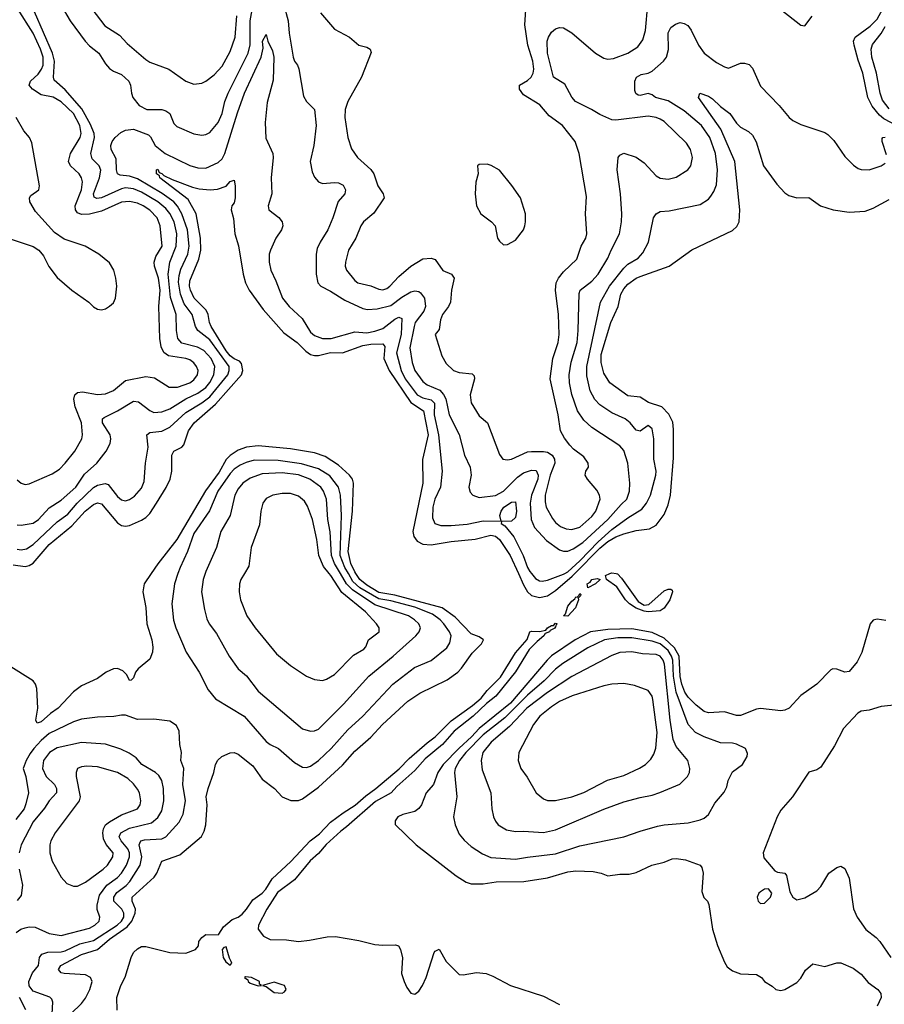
# Model space of a CAD drawing. Header units: inches. Extents: x 1552611 to 1694776, y 811966 to 917215.
# Tile 254 of 256: x 1601483 to 1605786, y 887857 to 892756. Entities that reach past the tile are written whole.
import ezdxf

# ---------------------------------------------------------------- set-up
doc = ezdxf.new("R2010")
doc.units = ezdxf.units.IN
doc.header["$MEASUREMENT"] = 0
doc.layers.add('B6808', color=7, linetype='Continuous')
doc.layers.add('B6809', color=7, linetype='Continuous')

msp = doc.modelspace()

# ---------------------------------------------------------------- linework, layer by layer
at = {"layer": 'B6808', "color": 5}
for points, elevation in [([(1602136.8, 890000), (1602102.8, 889950), (1602095.1, 889910), (1602111.5, 889831.5), (1602116.2, 889750), (1602140.9, 889670), (1602145.5, 889634.5), (1602144.5, 889610), (1602130, 889575.1), (1602073, 889527), (1602058.7, 889510), (1602050, 889482), (1602038, 889470), (1602029, 889469), (1602016.1, 889496.1), (1601996.5, 889516.5), (1601970, 889527.8), (1601950, 889526.8), (1601914, 889510), (1601870, 889477.7), (1601790, 889441.4), (1601750, 889412), (1601675, 889330), (1601635.9, 889304.1), (1601590, 889261.8), (1601570, 889255.6), (1601563.1, 889270), (1601572.5, 889330), (1601568.5, 889428.5), (1601561.6, 889450), (1601550, 889466.6), (1601425.2, 889545.2)], 820), ([(1601738.1, 887810), (1601790, 887860.5), (1601810, 887887.7), (1601831.5, 887930), (1601842.9, 887970), (1601835.8, 887990), (1601810, 888003.9), (1601703.7, 888010), (1601690, 888014.2), (1601677, 888030), (1601688.3, 888050), (1601790, 888105.1), (1601870, 888130.1), (1601930, 888181.4), (1602017.3, 888242.6), (1602041.2, 888270), (1602058.2, 888310), (1602058.9, 888330), (1602042.4, 888370), (1602043, 888390), (1602151.9, 888490), (1602165.8, 888510), (1602190, 888568.9), (1602279.3, 888600.7), (1602387.3, 888692.7), (1602401, 888719), (1602409.1, 888750), (1602416.1, 888850), (1602411.7, 888890), (1602420.7, 888930), (1602448.5, 889010), (1602457.3, 889050), (1602468.8, 889071.2), (1602489.4, 889090.6), (1602530, 889107.9), (1602550, 889109.4), (1602570, 889102), (1602644, 889044), (1602690, 888976.5), (1602750.7, 888930.7), (1602790, 888889.2), (1602831.7, 888871.7), (1602870, 888871.6), (1602890, 888878.9), (1602970, 888937.8), (1603090, 889047.6), (1603150, 889116.8), (1603230, 889186.4), (1603289.1, 889250), (1603414.4, 889365.6), (1603474, 889406), (1603610, 889471.4), (1603662.6, 889510), (1603682, 889530), (1603735.3, 889604.7), (1603781.4, 889650), (1603790.3, 889670.3), (1603770, 889685), (1603730, 889700.7), (1603650, 889783.3), (1603585.3, 889830), (1603350, 889892.3), (1603270, 889906.5), (1603210, 889941.9), (1603176.2, 889970), (1603156.3, 890000)], 820), ([(1602270.8, 890000), (1602252.8, 889950), (1602240.8, 889850), (1602248.4, 889768.4), (1602259.8, 889730), (1602310.8, 889610), (1602376.5, 889510), (1602421.6, 889421.6), (1602456.9, 889376.9), (1602599.5, 889290), (1602710, 889164.9), (1602730, 889149.3), (1602770.6, 889130.6), (1602850, 889060.7), (1602890, 889037.2), (1602910, 889035), (1602930, 889042.3), (1602970, 889070.1), (1603033.4, 889130), (1603116.8, 889223.2), (1603191.3, 889290), (1603340.7, 889450), (1603447.5, 889532.5), (1603530, 889567.8), (1603608.2, 889630), (1603624.3, 889655.7), (1603629.9, 889690), (1603622.4, 889710), (1603594.2, 889750), (1603576, 889770), (1603538.1, 889798.1), (1603450, 889833.4), (1603330, 889863.9), (1603270, 889873.9), (1603175.3, 889930), (1603141.4, 889961.4), (1603118.6, 890000)], 840), ([(1602406.2, 890000), (1602396.3, 889970), (1602388.6, 889910), (1602402.3, 889822.3), (1602414.9, 889774.9), (1602426.4, 889750), (1602462.2, 889702.2), (1602525.4, 889590), (1602570, 889526.5), (1602611.4, 889491.4), (1602670, 889415.6), (1602890, 889227.5), (1602930, 889216.5), (1602950, 889218), (1602970, 889226), (1603095, 889350), (1603219.8, 889490), (1603342.4, 889590), (1603454.5, 889690), (1603470.9, 889710), (1603477.2, 889730), (1603468.9, 889750), (1603448.1, 889770), (1603417.3, 889790), (1603250, 889844.9), (1603138.7, 889918.7), (1603109.4, 889949.4), (1603079.4, 890000)], 860), ([(1602601.6, 890000), (1602584, 889970), (1602576.9, 889950), (1602574.7, 889910), (1602581.8, 889870), (1602612.9, 889790), (1602654.3, 889730), (1602760.7, 889600.7), (1602830, 889543.6), (1602910, 889490.3), (1602950, 889473.1), (1602990, 889468.9), (1603010, 889474.6), (1603050, 889498.3), (1603145, 889595), (1603195.9, 889624.1), (1603205, 889635), (1603219.1, 889670), (1603271.9, 889710), (1603271.7, 889730), (1603258.8, 889750), (1603203.7, 889810), (1603086.2, 889906.2), (1603031.5, 889990), (1603023.4, 890000)], 880), ([(1603964.8, 890000), (1603990, 889944.6), (1604010, 889910.1), (1604030.6, 889890.6), (1604070, 889880.8), (1604110, 889888.7), (1604150, 889916.6), (1604232.6, 889987.4), (1604245, 890000)], 820), ([(1604029.5, 890000), (1604050, 889976.2), (1604070, 889964.4), (1604083, 889963), (1604110, 889967.2), (1604190, 889996.6), (1604195.6, 890000)], 840), ([(1604451.6, 890000), (1604458.5, 889998.5), (1604478, 889978), (1604561.4, 889861.4), (1604590, 889843.6), (1604614.1, 889845.9), (1604690, 889913.8), (1604710, 889922.4), (1604723.5, 889923.5), (1604730, 889918), (1604731.4, 889910), (1604718, 889870), (1604690, 889827.8), (1604670, 889815.4), (1604610, 889809.9), (1604590, 889813), (1604550, 889828.9), (1604517.3, 889850), (1604497.2, 889870), (1604455, 889935), (1604402.7, 889970), (1604398, 889990), (1604419.8, 890000)], 780), ([(1601967.5, 887827.5), (1601967, 887890), (1601986.6, 887950), (1602007.2, 887992.8), (1602037, 888090), (1602050, 888114), (1602070, 888133.4), (1602090, 888144), (1602110, 888144.9), (1602230, 888114.8), (1602310, 888111), (1602358, 888130), (1602372.9, 888147.1), (1602375.3, 888170), (1602388.7, 888190), (1602410, 888204.7), (1602470, 888202), (1602474.6, 888205.4), (1602497.2, 888242.8), (1602518.6, 888261.4), (1602540.7, 888279.3), (1602570, 888290.7), (1602590, 888304.9), (1602612.3, 888330), (1602642.9, 888377.1), (1602690, 888410.2), (1602708, 888430), (1602739.5, 888480.5), (1602833.1, 888566.8), (1602929.1, 888670), (1602974.8, 888705.2), (1603030, 888762.7), (1603092.4, 888810), (1603152.3, 888847.7), (1603204.9, 888895.1), (1603255.8, 888930), (1603371.6, 889028.4), (1603420.7, 889079.3), (1603510, 889157.8), (1603551.3, 889188.7), (1603630, 889267), (1603736.4, 889343.6), (1603779.5, 889380.5), (1603810, 889418.3), (1603876, 889484), (1603950, 889606.7), (1604007.6, 889672.4), (1604021, 889710), (1604030, 889714.2), (1604070, 889712.6), (1604101.5, 889718.5), (1604108.9, 889730), (1604130, 889741.2), (1604138.8, 889741.2), (1604150, 889752.8), (1604157.1, 889750), (1604152.6, 889747.4), (1604150, 889734), (1604146, 889734), (1604148.7, 889730), (1604123.2, 889716.8), (1604120.3, 889710), (1604098, 889702), (1604091.8, 889690), (1604057.5, 889662.5), (1604018.2, 889621.8), (1603950, 889511.4), (1603851.9, 889390), (1603805.5, 889354.5), (1603739.4, 889290), (1603644.5, 889215.5), (1603586.9, 889150), (1603500.8, 889079.2), (1603450, 889020.7), (1603359.6, 888940.4), (1603331.8, 888910), (1603253.5, 888866.5), (1603110, 888739.7), (1603080.8, 888719.2), (1603007.5, 888652.5), (1602970, 888607.9), (1602928.7, 888571.3), (1602850, 888476), (1602766.5, 888413.5), (1602713.1, 888330), (1602672, 888250), (1602670.5, 888230.5), (1602695.9, 888195.9), (1602730, 888179.1), (1602810, 888178), (1602870, 888170.2), (1602924.4, 888175.6), (1603012.5, 888192.5), (1603054.6, 888194.6), (1603170, 888174.4), (1603250, 888154), (1603290, 888150.4), (1603353.4, 888153.4), (1603367.3, 888147.3), (1603378.8, 888130), (1603387.5, 888087.5), (1603383, 888010), (1603396.4, 887970), (1603410, 887940.7), (1603430, 887913), (1603450, 887908.2), (1603470, 887922), (1603487.3, 887950), (1603505.1, 887990), (1603545.6, 888114.4), (1603550, 888122), (1603570, 888131), (1603604.9, 888070), (1603670, 888005.7), (1603690, 888003.1), (1603755.6, 888015.6), (1603804.7, 888010), (1603837.3, 887997.3), (1603924.7, 887950), (1604090, 887898), (1604170, 887856)], 780), ([(1605792.7, 889767.3), (1605750, 889773.7), (1605730, 889768.3), (1605715.8, 889750), (1605673.1, 889606.9), (1605650, 889561.3), (1605610, 889513.3), (1605590, 889509.5), (1605550, 889525.1), (1605530, 889525.6), (1605519, 889521), (1605450.4, 889450), (1605370, 889393.5), (1605311.4, 889330), (1605290, 889320.2), (1605270, 889317.9), (1605170, 889329.2), (1605150, 889325.7), (1605070, 889293.4), (1605050, 889294), (1604990, 889312.9), (1604910, 889306.5), (1604890, 889314.7), (1604850, 889345), (1604810, 889385.3), (1604792.4, 889410), (1604777.6, 889450), (1604770, 889488.7), (1604764.6, 889590), (1604740.8, 889630), (1604690, 889679.1), (1604630, 889707.4), (1604530, 889724.6), (1604410, 889722.6), (1604324.1, 889710), (1604247.5, 889670), (1604130, 889590.6), (1604107.2, 889570), (1603924.8, 889355.2), (1603769.6, 889230), (1603732.1, 889187.9), (1603670, 889132.1), (1603591, 889050), (1603564.3, 889010), (1603543, 888950), (1603505.2, 888910), (1603481.9, 888850), (1603469.2, 888830.7), (1603450, 888815.8), (1603390, 888801.7), (1603364.9, 888790), (1603350.8, 888770), (1603350.9, 888750.9), (1603455.3, 888650), (1603655.7, 888495.7), (1603704.8, 888464.8), (1603730, 888455.6), (1603790, 888455.7), (1603854.2, 888465.8), (1603992.1, 888467.9), (1604110, 888486.4), (1604210, 888515.5), (1604250, 888520.9), (1604337.3, 888517.3), (1604377.3, 888510), (1604410, 888496), (1604470, 888504.5), (1604515.9, 888504.1), (1604550, 888512.3), (1604629.4, 888550), (1604690, 888563.6), (1604730, 888580.8), (1604750, 888582.4), (1604796, 888576), (1604869.1, 888549.1), (1604877.7, 888537.7), (1604884.3, 888510), (1604878.2, 888418.2), (1604887.6, 888387.6), (1604905.5, 888370), (1604913.2, 888353.2), (1604930.2, 888230.2), (1604956, 888150), (1604990, 888066.8), (1605004.2, 888044.2), (1605030, 888023.8), (1605070, 888008), (1605150, 888004.9), (1605174.8, 887990), (1605190, 887971), (1605227.9, 887947.9), (1605246, 887930), (1605270, 887924.9), (1605290, 887931), (1605350, 887966), (1605370, 887987.7), (1605392.7, 888027.3), (1605430, 888058), (1605490, 888044.9), (1605550, 888063.1), (1605570, 888063.8), (1605630, 888036.4), (1605670, 888006.4), (1605706.1, 887966.1), (1605753.7, 887930), (1605768.2, 887910), (1605770.4, 887890), (1605750, 887848.2)], 820), ([(1605850, 889347), (1605770, 889338.7), (1605710, 889321), (1605670, 889316.2), (1605653.7, 889306.3), (1605581.8, 889230), (1605537, 889143), (1605470, 889037.6), (1605450, 889022.9), (1605410, 889012), (1605328.9, 888890), (1605270, 888823.5), (1605252.8, 888790), (1605182.7, 888610), (1605186.1, 888586.1), (1605241.4, 888521.4), (1605253.7, 888513.7), (1605290, 888510.3), (1605298.6, 888498.6), (1605315.8, 888415.8), (1605330, 888390.3), (1605350, 888376), (1605390, 888387.4), (1605450, 888421.3), (1605470, 888443.1), (1605510, 888509), (1605550, 888538), (1605570, 888544.7), (1605590, 888532), (1605610, 888484.7), (1605632.3, 888332.3), (1605650.2, 888290.2), (1605693.8, 888230), (1605745.8, 888190), (1605763.6, 888170), (1605818, 888090)], 840), ([(1601644, 887810), (1601647.3, 887867.3), (1601642.5, 887882.5), (1601632.4, 887892.4), (1601550, 887921.8), (1601530, 887948.2), (1601529.3, 887970), (1601546.8, 888013.2), (1601577, 888050), (1601582, 888090), (1601593.9, 888106.1), (1601623.9, 888116.1), (1601690, 888118.5), (1601710, 888123.3), (1601782.9, 888157.1), (1601850, 888174.8), (1601968.8, 888250), (1601990.2, 888270), (1602000.8, 888290), (1602001.5, 888310), (1601990.7, 888330), (1601952, 888370), (1601951.4, 888390), (1601966.3, 888413.7), (1602012.2, 888447.8), (1602031.4, 888468.6), (1602082.5, 888550), (1602091, 888590), (1602076.9, 888650), (1602080.4, 888659.6), (1602086.6, 888670), (1602104.4, 888675.6), (1602190, 888681), (1602209.9, 888690.1), (1602276.1, 888763.9), (1602296.3, 888803.7), (1602307.6, 888870), (1602295.2, 888950), (1602300.2, 889030), (1602284.8, 889070), (1602288.7, 889110), (1602280.4, 889150), (1602276.4, 889216.4), (1602263.9, 889243.9), (1602230, 889265.1), (1602150, 889275.4), (1602070, 889274.8), (1602010, 889295.3), (1601990, 889296.1), (1601951, 889289), (1601870, 889286.2), (1601790, 889275.2), (1601750, 889261.8), (1601630, 889204.3), (1601590, 889170.4), (1601553.9, 889130), (1601534.4, 889105.6), (1601515.1, 889070), (1601500.5, 889030), (1601513.8, 888990), (1601526.5, 888910), (1601514.2, 888854.2), (1601504.5, 888830), (1601464.1, 888775.9)], 840), ([(1601465.5, 888214.5), (1601489, 888231), (1601510, 888238), (1601530, 888242.2), (1601560.3, 888240.3), (1601630, 888208.8), (1601690, 888198.8), (1601830, 888235.7), (1601857.8, 888250), (1601878.2, 888270), (1601881.5, 888290), (1601869.4, 888329.4), (1601867.8, 888350), (1601879.4, 888400.6), (1601916.7, 888450), (1601970, 888487.6), (1601989.1, 888510), (1602014.4, 888550), (1602029.6, 888590), (1602028.7, 888610), (1602020.7, 888630), (1601988.4, 888670), (1601978.8, 888690), (1601987.1, 888710), (1602030, 888733.3), (1602139.5, 888760.5), (1602170, 888786.4), (1602190, 888819.6), (1602200.4, 888870), (1602198.9, 888930), (1602189.9, 888969.9), (1602174.9, 888994.9), (1602158.7, 889010), (1602090.8, 889050), (1602063.1, 889083.1), (1602027.2, 889107.2), (1601986, 889125.9), (1601910, 889151.1), (1601790, 889159), (1601670, 889132.6), (1601630.9, 889110), (1601601.8, 889070), (1601596.9, 889030), (1601614.3, 888990), (1601657, 888950), (1601666.7, 888930), (1601666.4, 888910), (1601630.1, 888869.9), (1601607, 888833), (1601550, 888764.6), (1601490.1, 888650), (1601479.8, 888610)], 860), ([(1601479.8, 888530), (1601497.4, 888450), (1601490, 888398), (1601470, 888374)], 860), ([(1601512.8, 887830), (1601482.6, 887890)], 860)]:
    msp.add_lwpolyline(points, dxfattribs=dict(at, elevation=elevation))
for points, elevation in [([(1604310, 889929.7), (1604307.5, 889950), (1604322.4, 889957.6), (1604330, 889971.6), (1604356.5, 889976.5), (1604371, 889970), (1604348.2, 889950)], 780), ([(1604210, 889788.1), (1604189.8, 889789.8), (1604199.8, 889800.2), (1604210, 889838), (1604230, 889862.8), (1604245.8, 889874.2), (1604250, 889884.4), (1604257.5, 889882.5), (1604267.8, 889892.2), (1604270, 889901), (1604275.5, 889895.5), (1604274.4, 889890), (1604262.5, 889877.5), (1604264.4, 889870), (1604248.7, 889830)], 780), ([(1604458.8, 889681.2), (1604393.4, 889670), (1604310, 889630.8), (1604186.7, 889553.3), (1604150, 889524.7), (1604093.6, 889466.4), (1604010, 889394.4), (1603896.9, 889283.1), (1603790, 889198.2), (1603703.9, 889110), (1603672.2, 889070), (1603650.7, 889030), (1603646.3, 889010), (1603658.6, 888890), (1603642, 888790), (1603649.4, 888749.4), (1603670, 888704.2), (1603694.4, 888674.4), (1603730, 888642.8), (1603786.2, 888606.2), (1603827.9, 888587.9), (1603950, 888579.6), (1604010, 888588.9), (1604150, 888605.1), (1604270, 888645.1), (1604490, 888690.2), (1604570, 888718.9), (1604656.6, 888743.4), (1604690, 888750.2), (1604810, 888760.2), (1604870, 888774.7), (1604890, 888783.6), (1604910, 888800.8), (1604942.9, 888857.1), (1604988.2, 888911.8), (1605001.4, 888938.6), (1605007.9, 888970), (1605030, 889013.2), (1605080.5, 889050), (1605102.6, 889090), (1605105.6, 889105.6), (1605095.1, 889130), (1605050, 889150.7), (1605030, 889156.2), (1604970, 889158.4), (1604890, 889188.2), (1604845.8, 889210), (1604810, 889248.8), (1604749.5, 889409.5), (1604735.9, 889490), (1604732.7, 889570), (1604727.4, 889590), (1604710, 889616.9), (1604670, 889651.3), (1604630, 889664.4), (1604530, 889680.8)], 840), ([(1604529, 889611), (1604470, 889608.1), (1604430, 889592.2), (1604230, 889488.4), (1604110, 889408.8), (1604007.3, 889330), (1603920.8, 889239.2), (1603830, 889161.2), (1603788.1, 889110), (1603779.5, 889070), (1603784.5, 889024.5), (1603827.1, 888910), (1603832.1, 888830), (1603841.3, 888790), (1603850, 888768.2), (1603864.9, 888750), (1603905.1, 888725.1), (1603950, 888717.5), (1603990, 888719.3), (1604090, 888712.6), (1604150, 888725.3), (1604390, 888827.2), (1604490, 888865), (1604570, 888886.6), (1604630, 888897.4), (1604669.2, 888910.7), (1604768.2, 888951.8), (1604806.9, 888990), (1604816, 889010), (1604818, 889030), (1604807.7, 889070), (1604750, 889139.4), (1604734.3, 889174.3), (1604719.2, 889270), (1604691.9, 889550), (1604685, 889570), (1604670, 889588.9), (1604650, 889598.1), (1604581.7, 889601.7)], 860), ([(1604490, 889453.2), (1604430, 889449.9), (1604390, 889441.6), (1604231.6, 889391.6), (1604170, 889363.9), (1604130, 889337.9), (1604071.6, 889290), (1604039.8, 889250), (1603967.2, 889110), (1603964, 889070), (1603977.4, 889030), (1604007.9, 888987.9), (1604054, 888910), (1604090, 888879.1), (1604110, 888871.2), (1604150, 888871.1), (1604230, 888888.8), (1604290, 888910.1), (1604407.7, 888972.3), (1604490, 888995.6), (1604567.7, 889032.3), (1604597.3, 889050), (1604623.7, 889076.3), (1604638.2, 889101.8), (1604648.2, 889131.8), (1604655.5, 889210), (1604634.3, 889374.3), (1604629.8, 889389.8), (1604610, 889418.7), (1604542.6, 889442.6)], 880), ([(1601817.7, 889042.3), (1601790, 889039.3), (1601770.2, 889029.8), (1601763.6, 889010), (1601763.8, 888990), (1601784.3, 888890), (1601778.9, 888870), (1601660.2, 888710), (1601637.8, 888670), (1601632.3, 888650), (1601632.6, 888610), (1601644.4, 888570), (1601690, 888490.3), (1601718, 888458), (1601750, 888444.9), (1601770, 888444.6), (1601810, 888464.1), (1601898, 888530), (1601919.5, 888550), (1601947.3, 888590), (1601948.2, 888610), (1601912.9, 888652.9), (1601900.1, 888680.1), (1601897.1, 888710), (1601900.8, 888730), (1601910.6, 888749.4), (1601930, 888765.2), (1601990, 888799), (1602068.9, 888830), (1602082.5, 888850), (1602086.1, 888870), (1602078.6, 888910), (1602070, 888927.2), (1602050, 888954.2), (1602021.2, 888981.2), (1601970, 889010.9), (1601870, 889038.2)], 880), ([(1605210, 888431.9), (1605190, 888429.6), (1605170, 888416.9), (1605161.6, 888410), (1605152.7, 888390), (1605158, 888370), (1605170, 888358), (1605190, 888360.3), (1605218.7, 888390), (1605225.4, 888410)], 840), ([(1602510, 888142.7), (1602499.6, 888140.4), (1602490.7, 888129.3), (1602495.5, 888090), (1602508.3, 888068.3), (1602530, 888051.3), (1602538, 888062), (1602536.2, 888070), (1602526.3, 888086.3)], 780), ([(1602606.8, 887993.2), (1602602, 887990), (1602618.5, 887978.5), (1602620.7, 887970), (1602630, 887962), (1602670, 887948.2), (1602686, 887950), (1602676.4, 887956.4), (1602676, 887970), (1602637.2, 887990)], 780), ([(1602750, 887967.1), (1602692, 887950), (1602710, 887944.9), (1602750, 887916.5), (1602790, 887912.4), (1602801.6, 887918.4), (1602809.6, 887930), (1602800.5, 887950), (1602790, 887954.5)], 780)]:
    msp.add_lwpolyline(points, close=True, dxfattribs=dict(at, elevation=elevation))
at = {"layer": 'B6809', "color": 5}
for points, elevation in [([(1601645, 892905), (1601734.5, 892750), (1601809.3, 892649.3), (1601830, 892626.6), (1601877.6, 892590), (1601910, 892536.3), (1601930, 892513.4), (1601950, 892500.1), (1601990, 892484.2), (1602026.8, 892450), (1602035.2, 892430), (1602038.8, 892390), (1602046.7, 892370), (1602077.1, 892330), (1602116.3, 892310), (1602190, 892308.8), (1602210, 892303.5), (1602229.5, 892289.5), (1602250, 892239.5), (1602265.6, 892225.6), (1602350, 892188), (1602390, 892181.3), (1602410, 892184.4), (1602430, 892194.3), (1602470, 892244.9), (1602490, 892288.8), (1602504.2, 892350), (1602519.9, 892390), (1602620.1, 892590), (1602630, 892631), (1602629.9, 892750.1), (1602648.1, 892851.9)], 860), ([(1602797.6, 892830), (1602819.8, 892750), (1602824.2, 892690), (1602844.7, 892570), (1602850, 892550.7), (1602864.9, 892530), (1602871.4, 892511.4), (1602895.8, 892375.8), (1602910.1, 892350.1), (1602950.2, 892310.2), (1602958, 892230), (1602946.6, 892130), (1602928.8, 892050), (1602939.2, 891999.2), (1602950, 891973.4), (1602970.7, 891950), (1602990, 891941.1), (1603050, 891946.5), (1603070, 891943.8), (1603092.2, 891932.2), (1603104.9, 891910), (1603101.5, 891890), (1603068, 891852), (1603041.5, 891770), (1603016.1, 891710), (1602977.5, 891650), (1602962.6, 891617.4), (1602958, 891590), (1602957.6, 891490), (1602966.2, 891446.2), (1602981, 891430), (1603030, 891405.5), (1603101.1, 891361.1), (1603190, 891319.8), (1603214.3, 891314.3), (1603261.8, 891318.2), (1603330, 891335), (1603384.1, 891375.9), (1603430, 891401.9), (1603450, 891407.7), (1603470, 891404.3), (1603477.7, 891397.7), (1603497.7, 891370), (1603503.3, 891330), (1603494.6, 891305.4), (1603451.5, 891250), (1603445.6, 891230), (1603424.2, 891124.2), (1603436.6, 891050), (1603449.6, 891010), (1603490, 890956.8), (1603510, 890939.3), (1603573, 890913), (1603592, 890892), (1603604.1, 890870), (1603620.2, 890790), (1603670, 890693), (1603696.4, 890590), (1603725, 890530), (1603728.9, 890490), (1603718.7, 890430), (1603725.1, 890405.1), (1603738.5, 890390), (1603770, 890379.1), (1603850, 890388.7), (1603890, 890410.7), (1603960.1, 890479.9), (1603990, 890501.5), (1604030, 890514.9), (1604052.9, 890512.9), (1604063.3, 890490), (1604061, 890470), (1604030.1, 890390), (1604023.4, 890350), (1604027.6, 890270), (1604045.2, 890230), (1604105.3, 890165.3), (1604170, 890117.8), (1604190, 890111.6), (1604210, 890112), (1604237, 890123), (1604285, 890155), (1604409.9, 890270), (1604475.9, 890344.1), (1604505, 890370), (1604517.8, 890410), (1604519.8, 890450), (1604509.5, 890549.5), (1604490, 890612.1), (1604470, 890636.2), (1604330, 890726.5), (1604290, 890762.9), (1604259, 890810), (1604230.6, 890890.6), (1604218.8, 890950), (1604217, 890990), (1604227.3, 891052.7), (1604257, 891150), (1604262.9, 891210), (1604266.7, 891393.3), (1604272.8, 891410), (1604330, 891454.6), (1604361.1, 891490), (1604410.6, 891570), (1604426.3, 891610), (1604468.2, 891690), (1604478.6, 891750), (1604479.4, 891790), (1604472.1, 891890), (1604456, 892010), (1604462, 892070), (1604470, 892082.8), (1604490, 892093), (1604550, 892071.6), (1604590, 892044.9), (1604650, 891978.9), (1604670, 891968.2), (1604710, 891962.3), (1604750, 891972), (1604808.5, 892010), (1604822.5, 892030), (1604830.5, 892070), (1604821.4, 892110), (1604802.1, 892142.1), (1604690.7, 892250), (1604670, 892262.1), (1604650, 892270.4), (1604610, 892276.6), (1604450, 892256.4), (1604430, 892258.9), (1604370, 892284.4), (1604328.3, 892310), (1604248.6, 892348.6), (1604230.3, 892370.3), (1604195.2, 892435.2), (1604139.8, 892470), (1604109.2, 892590), (1604108.4, 892650), (1604115, 892670), (1604130, 892694.9), (1604150, 892711.7), (1604170, 892717.7), (1604190, 892715.2), (1604230, 892691.2), (1604349.2, 892590), (1604390, 892564.5), (1604410, 892560.1), (1604437.3, 892562.7), (1604509.7, 892590), (1604558.5, 892621.5), (1604584.5, 892655.5), (1604597.9, 892702.1), (1604608.2, 892831.8)], 860), ([(1602979.6, 892790), (1603050.4, 892710), (1603124.4, 892670), (1603170, 892630.4), (1603210, 892619.5), (1603227.3, 892610), (1603232.6, 892592.6), (1603184.2, 892470), (1603115.3, 892350), (1603102, 892310), (1603100.7, 892270), (1603115.2, 892170), (1603134.5, 892114.5), (1603164.4, 892070), (1603230, 892010.2), (1603245.4, 891990), (1603265.2, 891930), (1603292.3, 891890), (1603296.5, 891870), (1603245.9, 891794.1), (1603193.8, 891750), (1603180.2, 891730), (1603155.9, 891670), (1603119.3, 891610), (1603104.1, 891550), (1603102.6, 891530), (1603109.1, 891510), (1603150, 891458.5), (1603166.2, 891446.2), (1603230, 891432.4), (1603270, 891415), (1603290, 891412.2), (1603310, 891418.1), (1603325.3, 891430), (1603370, 891478.5), (1603430, 891530.7), (1603490, 891566.9), (1603530, 891570.2), (1603550, 891562.4), (1603588.9, 891508.9), (1603631.4, 891490), (1603645.1, 891470), (1603631.9, 891410), (1603627.2, 891350), (1603617.5, 891330), (1603586.6, 891290), (1603576.6, 891263.4), (1603570, 891215.3), (1603551, 891190), (1603583.5, 891083.5), (1603605.4, 891045.4), (1603641.8, 891010), (1603670, 891000.4), (1603733.9, 890993.9), (1603744.9, 890984.9), (1603746.4, 890970), (1603725.2, 890890), (1603730.1, 890850.1), (1603770, 890786), (1603810.2, 890750), (1603870, 890592.7), (1603887.2, 890570), (1603910, 890565.8), (1603930, 890569.4), (1604010, 890605.4), (1604030, 890607.9), (1604090, 890607.9), (1604110, 890604.3), (1604132.6, 890590), (1604144.6, 890570), (1604146.1, 890550), (1604122.9, 890490), (1604098.4, 890390), (1604097.7, 890357.7), (1604103.4, 890330), (1604134.8, 890274.8), (1604150, 890255.2), (1604174.8, 890234.8), (1604203.1, 890223.1), (1604230, 890219.1), (1604270, 890230.7), (1604330, 890283.7), (1604349.5, 890310), (1604370.9, 890370), (1604368.5, 890390), (1604354.8, 890414.8), (1604308.7, 890470), (1604297.8, 890490), (1604300.7, 890510), (1604314.2, 890530), (1604312, 890550), (1604290, 890580.4), (1604239, 890619), (1604219.9, 890639.9), (1604193.5, 890673.5), (1604174.9, 890710), (1604162.5, 890790), (1604123.4, 890970), (1604136.7, 891070), (1604163.4, 891150), (1604168.2, 891190), (1604163.8, 891290), (1604149.9, 891410), (1604152.5, 891447.5), (1604163.9, 891470), (1604190, 891502), (1604255.5, 891564.5), (1604277.1, 891630), (1604299.9, 891670), (1604305.4, 891690), (1604298.6, 891790), (1604304.1, 891875.9), (1604267, 892090), (1604246.6, 892150), (1604184.8, 892230), (1604118.1, 892278.1), (1604071.9, 892331.9), (1603990, 892382.9), (1603969.8, 892410), (1603971, 892430), (1604010, 892453), (1604027.6, 892470), (1604037.5, 892490), (1604041.1, 892510), (1604037.1, 892550), (1604011.1, 892630), (1603996.5, 892730), (1604003.4, 892830)], 880), ([(1605953.9, 892173.9), (1605783.1, 892263.1), (1605761.7, 892281.7), (1605725.9, 892325.9), (1605704, 892370), (1605678.9, 892490), (1605655.3, 892555.3), (1605636, 892630), (1605632.9, 892650), (1605640.5, 892670), (1605715.8, 892724.2), (1605750, 892759.1), (1605778.5, 892810), (1605801.5, 892870)], 840), ([(1601470, 890467), (1601490.8, 890450), (1601510, 890444), (1601530, 890446.9), (1601644, 890496), (1601681, 890519), (1601710, 890548.9), (1601757.8, 890610), (1601791.5, 890670), (1601796, 890690), (1601789.9, 890750), (1601759.2, 890830), (1601752.4, 890867.6), (1601758, 890890), (1601770, 890902), (1601795.2, 890904.8), (1601870, 890890.7), (1601910, 890894), (1601950, 890911.4), (1602010, 890960.5), (1602110, 890981.3), (1602154.7, 890974.7), (1602227.6, 890927.6), (1602268.5, 890928.5), (1602329.8, 890950), (1602350, 890964.7), (1602368.6, 890990), (1602370.9, 891010), (1602363.6, 891030), (1602350, 891049), (1602330, 891063.2), (1602310, 891071.1), (1602223.2, 891083.2), (1602200, 891100), (1602187.8, 891127.8), (1602181.2, 891170), (1602175.8, 891330), (1602181.9, 891410), (1602173.5, 891470), (1602154.1, 891530), (1602152.4, 891550), (1602161.3, 891578.7), (1602192.2, 891630), (1602181.9, 891730), (1602167.3, 891770), (1602130, 891809.4), (1602098.1, 891830), (1602070, 891842.9), (1602030, 891852.1), (1601990, 891848.4), (1601890, 891804), (1601831, 891789), (1601790, 891786.5), (1601770, 891795), (1601760.1, 891810), (1601759.4, 891830), (1601789.9, 891910), (1601796.4, 891950), (1601791.1, 891970), (1601778.6, 891990), (1601735.2, 892030), (1601726.5, 892050), (1601736.6, 892090), (1601784.1, 892170), (1601788.5, 892190), (1601782.6, 892230), (1601751.2, 892290), (1601690, 892348), (1601650, 892371.3), (1601590, 892382.6), (1601546.1, 892410), (1601529.9, 892430), (1601537.4, 892450), (1601574.4, 892485.6), (1601591.9, 892510), (1601599.4, 892530), (1601599.3, 892570), (1601587.2, 892610), (1601550, 892690), (1601472.2, 892812.2)], 880), ([(1601470, 890242), (1601490, 890241.3), (1601550, 890251.5), (1601576.2, 890270), (1601630, 890328.1), (1601690, 890365.9), (1601761.9, 890430), (1601805.9, 890494.1), (1601867.6, 890550), (1601913.1, 890610), (1601933.1, 890646.9), (1601937.4, 890670), (1601933.5, 890690), (1601895.8, 890750), (1601895.8, 890770), (1601902.9, 890777.1), (1601970, 890809.6), (1602050, 890857.6), (1602074.7, 890854.7), (1602130, 890812.3), (1602150, 890802.4), (1602190, 890805.2), (1602230, 890820.1), (1602310.4, 890869.6), (1602370, 890897.8), (1602410, 890926.9), (1602430, 890951.7), (1602449.3, 890990), (1602454.5, 891030), (1602436.4, 891070), (1602398.7, 891110), (1602367.5, 891127.5), (1602290, 891146.1), (1602269.9, 891170), (1602263.7, 891210), (1602260.9, 891290), (1602233.5, 891373.5), (1602221.4, 891490), (1602229.9, 891550), (1602262.2, 891630), (1602264.9, 891690), (1602251.7, 891750), (1602230, 891792.2), (1602210, 891816.7), (1602170.3, 891850.3), (1602090, 891898.4), (1602050, 891914.4), (1602010, 891918.9), (1601990, 891915.4), (1601890, 891870.3), (1601866.6, 891866.6), (1601853.3, 891873.3), (1601850, 891890.3), (1601880.1, 891970), (1601886.8, 892006.8), (1601877.9, 892030), (1601843.7, 892063.7), (1601836.5, 892090), (1601855.4, 892170), (1601854.2, 892190), (1601835.5, 892235.5), (1601792.2, 892312.2), (1601710, 892407.8), (1601655.2, 892455.2), (1601650.5, 892470.5), (1601656.1, 892550), (1601645.7, 892590), (1601556.2, 892796.2)], 860), ([(1601841.6, 892810), (1601906, 892726), (1601979.4, 892679.4), (1602018.7, 892638.7), (1602110, 892558.6), (1602130, 892545.6), (1602225.5, 892510), (1602310, 892450.3), (1602350, 892434.9), (1602390, 892440.3), (1602410, 892450.2), (1602450, 892482.2), (1602490, 892524.5), (1602530, 892597.7), (1602555, 892670), (1602563.7, 892776.3)], 880), ([(1605270, 892806.7), (1605370, 892728.4), (1605390, 892725.5), (1605426.1, 892773.9)], 860), ([(1604195.6, 890000), (1604210, 890008.6), (1604270, 890062.9), (1604361.7, 890158.3), (1604430, 890219), (1604510, 890277.9), (1604578.7, 890321.3), (1604602.4, 890350), (1604622.1, 890390), (1604648.8, 890490), (1604649.9, 890510), (1604639.1, 890570), (1604639, 890670), (1604630, 890720.9), (1604610, 890736.3), (1604571.4, 890708.6), (1604550, 890714.2), (1604520.2, 890750), (1604495.9, 890770), (1604430, 890800.7), (1604370, 890840.2), (1604345.9, 890865.9), (1604322.6, 890910), (1604304.6, 890984.6), (1604305.4, 891030), (1604372.5, 891350), (1604418.7, 891430), (1604490, 891520.7), (1604510, 891539.1), (1604560.3, 891570), (1604584.1, 891595.9), (1604612.5, 891650), (1604637.8, 891770), (1604650, 891790.2), (1604670, 891801.8), (1604714.2, 891805.8), (1604870, 891836.5), (1604910, 891863.9), (1604922.5, 891877.5), (1604938, 891902), (1604950, 891934), (1604955.8, 892010), (1604945, 892090), (1604916.7, 892170), (1604875.8, 892230), (1604790, 892303.2), (1604710, 892352.7), (1604647.8, 892370), (1604630, 892383.1), (1604610, 892388.4), (1604570, 892378.5), (1604561, 892381), (1604548.8, 892388.8), (1604544, 892404), (1604544.2, 892450), (1604552, 892470), (1604575.7, 892484.3), (1604610, 892491), (1604630, 892500.2), (1604686.9, 892550), (1604701.1, 892570), (1604711.3, 892608.7), (1604709.3, 892690.7), (1604723, 892717), (1604746.4, 892733.6), (1604770, 892741.8), (1604790, 892738.2), (1604807.2, 892727.2), (1604824.9, 892704.9), (1604861.1, 892630), (1604890, 892590.3), (1604950, 892542.8), (1604990, 892521.1), (1605010, 892514.9), (1605070, 892539.6), (1605090, 892540.3), (1605113.1, 892533.1), (1605130, 892515.5), (1605170, 892425.3), (1605261.7, 892330), (1605312.2, 892270), (1605330, 892254.9), (1605370, 892235.3), (1605490, 892194.8), (1605505.2, 892185.2), (1605535.2, 892155.2), (1605590, 892074.8), (1605631.8, 892031.8), (1605656.2, 892016.2), (1605670.3, 892010.3), (1605710, 892008.8), (1605770, 892028.9), (1605790, 892042.4)], 840), ([(1601470, 890121.5), (1601490, 890118.6), (1601516.9, 890123.1), (1601550, 890145.2), (1601670, 890258.5), (1601723.3, 890296.7), (1601769.6, 890350.4), (1601850, 890427.9), (1601870, 890439.7), (1601908.9, 890448.9), (1601923, 890443), (1601970, 890383), (1601990, 890366.6), (1602010, 890362.7), (1602030, 890368.6), (1602053.9, 890386.1), (1602090, 890426), (1602102.4, 890457.6), (1602109.3, 890550), (1602123.2, 890630), (1602115.1, 890690), (1602130, 890701.8), (1602190, 890708.6), (1602230, 890728.5), (1602310, 890802.4), (1602390, 890849.5), (1602430, 890880.2), (1602518.5, 890990), (1602525.6, 891010), (1602525.8, 891030), (1602430, 891162.7), (1602369, 891210), (1602358, 891230), (1602341, 891290), (1602302.3, 891342.3), (1602282.7, 891390), (1602273.1, 891450), (1602276, 891484), (1602285.1, 891514.9), (1602319.1, 891590), (1602325.8, 891630), (1602318.1, 891710), (1602290.7, 891790.7), (1602268.3, 891828.3), (1602249.4, 891849.4), (1602191.5, 891891.5), (1602070, 891964.7), (1602030, 891977.1), (1601982.3, 891982.3), (1601969.1, 891989.1), (1601964.5, 892010), (1601963.6, 892063.6), (1601938.1, 892110), (1601936, 892130), (1601943.1, 892150), (1601958.1, 892170), (1601985.6, 892194.4), (1602010, 892206.7), (1602050, 892211.3), (1602123.4, 892183.4), (1602133.5, 892173.5), (1602157.6, 892130), (1602207.2, 892090), (1602330, 892030.8), (1602370, 892018.7), (1602410, 892018), (1602470, 892045.9), (1602490, 892064.7), (1602503.8, 892090), (1602566.6, 892293.4), (1602602.5, 892390), (1602685.1, 892570), (1602695.1, 892615.1), (1602691.6, 892650), (1602710, 892682.8), (1602717.7, 892650), (1602741.3, 892601.3), (1602747.2, 892570), (1602744.2, 892455.8), (1602715.1, 892344.9), (1602704.6, 892244.6), (1602707.5, 892167.5), (1602742, 892090), (1602744.7, 892070), (1602734.3, 891970), (1602738.4, 891890), (1602719.6, 891830), (1602723.1, 891810), (1602772.2, 891772.2), (1602790, 891750.4), (1602792.7, 891730), (1602785.7, 891710), (1602757.1, 891670), (1602730.5, 891610), (1602724.4, 891590), (1602723.7, 891550), (1602732, 891510), (1602757.7, 891457.7), (1602791.2, 891371.2), (1602823.5, 891330), (1602889.3, 891270), (1602930, 891202), (1602950, 891185.7), (1602990.1, 891170.1), (1603033.3, 891170), (1603150, 891203.5), (1603210, 891198.4), (1603250, 891205.9), (1603290, 891220.2), (1603350, 891266.7), (1603370, 891276.6), (1603384.4, 891270), (1603381.8, 891190), (1603358.4, 891098.4), (1603381.2, 891010), (1603401, 890970), (1603461.6, 890890), (1603490, 890874.1), (1603530, 890865.4), (1603547.6, 890847.6), (1603545.8, 890790), (1603567.6, 890690), (1603585.6, 890510), (1603577.4, 890430), (1603548.8, 890370), (1603538.9, 890330), (1603537.8, 890277.8), (1603549.3, 890250), (1603579.4, 890239.4), (1603630, 890238.8), (1603710, 890246.2), (1603790, 890262.5), (1603879.3, 890260.7), (1603872.8, 890290), (1603878.5, 890310), (1603893.1, 890330), (1603930, 890355.6), (1603950, 890356.5), (1603956, 890310), (1603950, 890278.7), (1603930, 890260.7), (1603880.5, 890259.5), (1603879.1, 890250), (1603898, 890238), (1603942.8, 890182.8), (1603989.3, 890090), (1604009.4, 890030), (1604021, 890010), (1604029.5, 890000)], 840), ([(1605810, 892312.8), (1605776.4, 892356.4), (1605764.3, 892390), (1605746.7, 892490), (1605724.2, 892570), (1605720.7, 892610), (1605727.1, 892632.9), (1605770, 892688), (1605790, 892723.1)], 820), ([(1604245, 890000), (1604370, 890126.3), (1604410, 890159.6), (1604450, 890183.1), (1604490, 890198.6), (1604550, 890213.9), (1604617.2, 890222.8), (1604650, 890241), (1604690, 890294.7), (1604710, 890341.7), (1604721.7, 890390), (1604736.5, 890576.5), (1604737.3, 890717.3), (1604733.3, 890753.3), (1604714, 890794), (1604678, 890830), (1604612.3, 890852.3), (1604570, 890877.5), (1604510, 890885), (1604419.4, 890950), (1604390, 890997.6), (1604377.2, 891050), (1604376.7, 891090), (1604425.4, 891250), (1604461.2, 891330), (1604475.2, 891390), (1604490, 891416.4), (1604510, 891439.6), (1604550, 891469.6), (1604570, 891478.7), (1604714.3, 891530), (1604828.4, 891611.6), (1605030, 891707), (1605052.4, 891727.6), (1605062.9, 891750), (1605066.2, 891810), (1605041.6, 892050), (1604972.1, 892212.1), (1604860.5, 892370), (1604868, 892390), (1604910, 892375.9), (1604930, 892361.8), (1604970, 892324.5), (1605016.5, 892290), (1605050, 892241.3), (1605070, 892221.3), (1605110, 892200.3), (1605130, 892181.3), (1605148, 892148), (1605184.4, 892030), (1605250, 891938.3), (1605290, 891894.3), (1605310, 891881.8), (1605350, 891870.2), (1605410, 891871.8), (1605468.5, 891830), (1605530.7, 891810.7), (1605610, 891798.8), (1605690, 891803.7), (1605730, 891818.2), (1605810, 891861.1)], 820), ([(1601430, 891667.3), (1601550, 891628), (1601579.1, 891610), (1601602, 891582), (1601628.2, 891528.2), (1601670, 891472.7), (1601742, 891410), (1601827.7, 891350), (1601850, 891328), (1601870, 891315.5), (1601890, 891313), (1601910, 891318), (1601930, 891330.4), (1601950, 891348.2), (1601960.3, 891370), (1601966.8, 891430), (1601962.2, 891470), (1601951.4, 891510), (1601930, 891546.6), (1601876.4, 891590), (1601809.7, 891630), (1601705, 891665), (1601657, 891697), (1601561.3, 891801.3), (1601534, 891850), (1601532.4, 891870), (1601538, 891882), (1601578.7, 891910), (1601582, 891930), (1601543.1, 892143.1), (1601531.3, 892170), (1601503.6, 892203.6), (1601465.4, 892270)], 920), ([(1605795.8, 892084.2), (1605775.1, 892150), (1605774.2, 892165.8), (1605779, 892170), (1605790, 892172.6)], 840), ([(1601450, 890044.2), (1601510, 890036), (1601530, 890040.3), (1601550, 890052.2), (1601630, 890145.6), (1601742.5, 890237.5), (1601808.6, 890310), (1601850, 890343.8), (1601870, 890351.6), (1601890, 890347), (1601970, 890252.5), (1601990, 890238.9), (1602010, 890235.7), (1602030, 890240.3), (1602090, 890265.8), (1602110, 890278.8), (1602130, 890298.8), (1602164.3, 890350), (1602212.2, 890427.8), (1602231.1, 890470), (1602240.2, 890510), (1602240.9, 890590), (1602250, 890608.9), (1602290, 890629.4), (1602299.1, 890640.9), (1602323.2, 890710), (1602351, 890750), (1602456.8, 890843.2), (1602586.7, 890990), (1602593.4, 891010), (1602586.4, 891046.4), (1602576.6, 891056.6), (1602550, 891068.4), (1602530, 891083.7), (1602510, 891107.8), (1602435.5, 891230), (1602426.9, 891250), (1602421.2, 891290), (1602411.6, 891311.6), (1602351.9, 891370), (1602332.3, 891410), (1602327.9, 891430), (1602330, 891456.9), (1602375.3, 891564.7), (1602384.6, 891610), (1602382.9, 891670), (1602360.5, 891790), (1602320.9, 891860.9), (1602180.5, 891970), (1602178.6, 891978.6), (1602163.6, 891990), (1602164, 892010), (1602170, 892012.4), (1602176.7, 891996.7), (1602190, 891991.8), (1602200.4, 891980.4), (1602241.4, 891961.4), (1602342.5, 891922.5), (1602375.4, 891915.4), (1602430.7, 891909.3), (1602467.4, 891912.6), (1602511.2, 891928.8), (1602530, 891950.6), (1602550, 891958), (1602555.3, 891930), (1602555.9, 891870), (1602550, 891844.5), (1602538.4, 891830), (1602535.3, 891810), (1602547.4, 891767.4), (1602554.4, 891690), (1602571.8, 891631.8), (1602595.1, 891490), (1602606.7, 891446.7), (1602625, 891410), (1602695.1, 891315.1), (1602797.7, 891197.7), (1602863.8, 891150), (1602906.6, 891106.6), (1602930, 891091.2), (1602950, 891085), (1602970, 891084.8), (1603030, 891100.5), (1603090, 891099.4), (1603190, 891135), (1603230, 891141.7), (1603290, 891143.8), (1603300.1, 891130), (1603294.9, 891070), (1603321.6, 891010), (1603430, 890852.2), (1603491.8, 890810), (1603515.2, 890690), (1603488.3, 890568.3), (1603488.5, 890450), (1603439.6, 890210), (1603444.3, 890184.3), (1603461.7, 890161.6), (1603490, 890147.3), (1603530, 890142.7), (1603630, 890159.9), (1603750, 890170.8), (1603827.8, 890192.2), (1603850, 890186.8), (1603870.1, 890170), (1603924, 890090), (1603964.8, 890000)], 820), ([(1603156.3, 890000), (1603150, 890009.6), (1603130.6, 890050), (1603118.3, 890110), (1603138.7, 890310), (1603144.7, 890450), (1603138.5, 890470), (1603125, 890490), (1603070, 890539.7), (1603003.6, 890583.6), (1602950, 890600.9), (1602830, 890620.3), (1602670, 890635.8), (1602611.1, 890628.9), (1602570, 890614.7), (1602530, 890588), (1602510, 890567.8), (1602474.9, 890505.1), (1602407.4, 890412.6), (1602264.4, 890170), (1602170, 890048.8), (1602136.8, 890000)], 820), ([(1603118.6, 890000), (1603101, 890030), (1603077.6, 890090), (1603083.9, 890290), (1603079.9, 890390), (1603069.5, 890430), (1603026.6, 890486.6), (1602970, 890522), (1602885.8, 890545.8), (1602770, 890562.3), (1602650, 890564.7), (1602610, 890553.5), (1602580.6, 890539.5), (1602550, 890519.9), (1602530, 890498.9), (1602468.9, 890410), (1602426.8, 890313.2), (1602350, 890199.8), (1602318.7, 890110), (1602281.6, 890030), (1602270.8, 890000)], 840), ([(1603079.4, 890000), (1603049.7, 890050), (1603034.1, 890090), (1603027.8, 890207.8), (1603017.1, 890270), (1603009, 890370), (1602994.9, 890410), (1602981, 890430), (1602927.5, 890470), (1602870, 890491.1), (1602790, 890502.1), (1602690, 890496.3), (1602630, 890474.6), (1602592.7, 890450), (1602570, 890422.2), (1602554.1, 890390), (1602530.1, 890289.9), (1602484, 890210), (1602462.5, 890130), (1602409.6, 890010.4), (1602406.2, 890000)], 860), ([(1603023.4, 890000), (1602995, 890035), (1602971.8, 890090), (1602961.6, 890170), (1602940.4, 890270), (1602915, 890335), (1602899.9, 890359.9), (1602870, 890385.5), (1602830, 890398.7), (1602790, 890398), (1602742, 890390), (1602710, 890374.2), (1602693.8, 890350), (1602683.5, 890310), (1602676.6, 890243.4), (1602635.5, 890130), (1602623.2, 890036.8), (1602601.6, 890000)], 880), ([(1604419.8, 890000), (1604430, 890004.7), (1604451.6, 890000)], 780)]:
    msp.add_lwpolyline(points, dxfattribs=dict(at, elevation=elevation))
at = {"layer": 'B6809', "color": 5, "elevation": 920}
msp.add_lwpolyline([(1603810, 892038), (1603770, 892035.3), (1603762, 892030), (1603764.7, 891990), (1603752.7, 891947.3), (1603750.4, 891890), (1603756.4, 891830), (1603778.4, 891790), (1603830.4, 891750), (1603848.5, 891730), (1603860.4, 891670), (1603870, 891654), (1603890, 891636.3), (1603910, 891637.3), (1603950, 891659.3), (1603989.7, 891710), (1603997.2, 891730), (1604000.9, 891750), (1603999.3, 891790), (1603974.8, 891870), (1603931.6, 891931.6), (1603870, 892007), (1603830, 892031.6)], close=True, dxfattribs=at)

doc.saveas('drawing.dxf')
